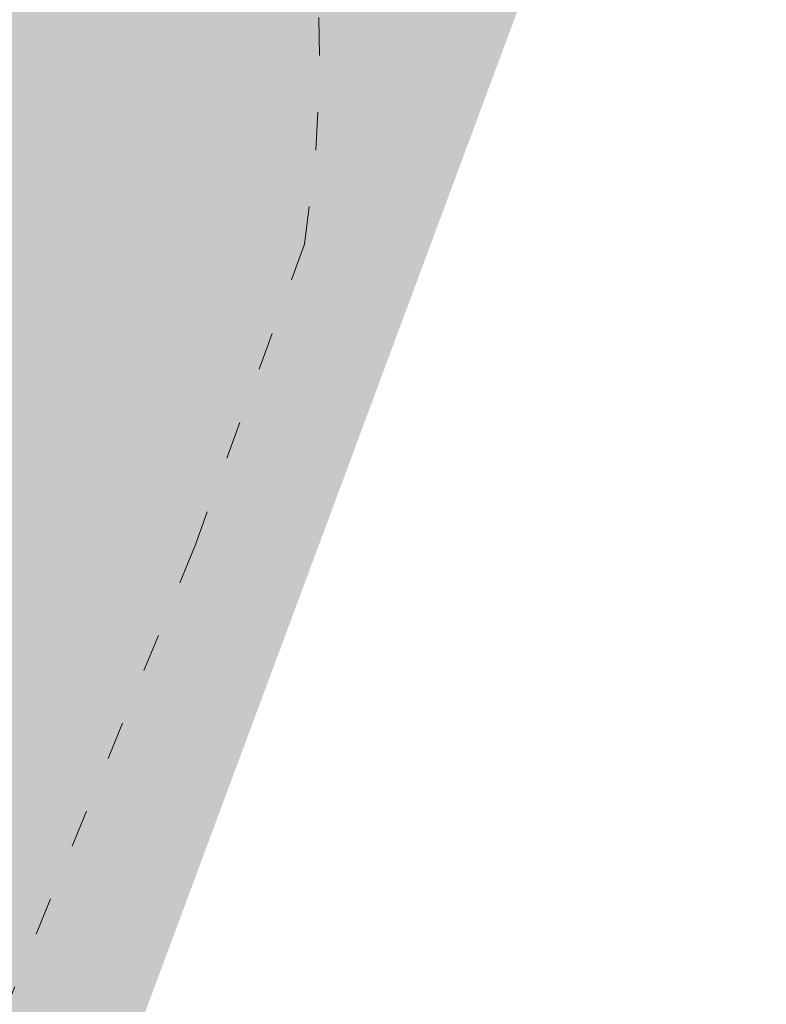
# Model space of a CAD drawing. Header units: millimetres. Extents: x 3129 to 3819, y 1527 to 1744.
# Tile 101 of 125: x 3206.43 to 3208.78, y 1653.18 to 1656.3. Entities that reach past the tile are written whole.
import ezdxf

# ---------------------------------------------------------------- set-up
doc = ezdxf.new("R2010")
doc.units = ezdxf.units.MM
doc.linetypes.add('ACAD_ISO03W100', pattern=[30, 12, -18])
doc.layers.get('0').update_dxf_attribs({"lineweight": 5})
doc.layers.add('1_poly', color=74, linetype='Continuous', lineweight=9)
doc.layers.add('1_strefa', color=7, linetype='ACAD_ISO03W100', lineweight=13)
picture_1 = doc.add_image_def('image1.jpg', size_in_pixel=(9921, 7015))

msp = doc.modelspace()

# ---------------------------------------------------------------- hatches: boundary and pattern name
at = {"layer": '1_poly'}
h = msp.add_hatch(dxfattribs=at)
h.set_pattern_fill('GRASS', color=256, scale=0.02)
h.paths.add_polyline_path([(3216.1681, 1662.1004), (3213.8849, 1655.9558), (3208.592, 1657.9226), (3205.6845, 1650.0982), (3192.2151, 1655.1032), (3194.4281, 1661.0585), (3184.8422, 1664.6205), (3182.6293, 1658.6652), (3177.1803, 1660.6899), (3175.7888, 1672.1583), (3177.4038, 1676.5047)])

# ---------------------------------------------------------------- linework, layer by layer
at = {"layer": '1_strefa', "color": 0, "ltscale": 0.01}
msp.add_lwpolyline([(3205.6298, 1652.2979), (3205.1317, 1652.045, -0.035535), (3204.9354, 1651.9623), (3204.3848, 1651.7751, -0.180839), (3203.3346, 1651.8068), (3201.1085, 1652.7166, -0.179902), (3200.3391, 1653.4247), (3200.0851, 1653.9237, -0.036138), (3200.0011, 1654.1232), (3199.8158, 1654.6707, -0.180502), (3199.8481, 1655.719), (3200.474, 1657.2505, -0.18036), (3201.1844, 1658.0211), (3201.7052, 1658.285), (3201.7724, 1658.3131), (3202.0971, 1659.1075, -0.401339), (3203.9912, 1659.9523), (3204.7607, 1659.6768), (3205.5134, 1659.3612), (3205.6364, 1659.3008, -0.304276), (3207.325, 1655.587), (3206.9767, 1654.6273), (3206.3394, 1653.0679, -0.180187)], format="xyb", close=True, dxfattribs=at)

# ---------------------------------------------------------------- pictures from other files: only their frames are drawn
image = msp.add_image(picture_1, insert=(3128.6609, 1737.4987), size_in_units=(210.2364, 148.6552), rotation=-90, dxfattribs=dict(fade=43))
image.dxf.flags = 7

doc.saveas('drawing.dxf')
